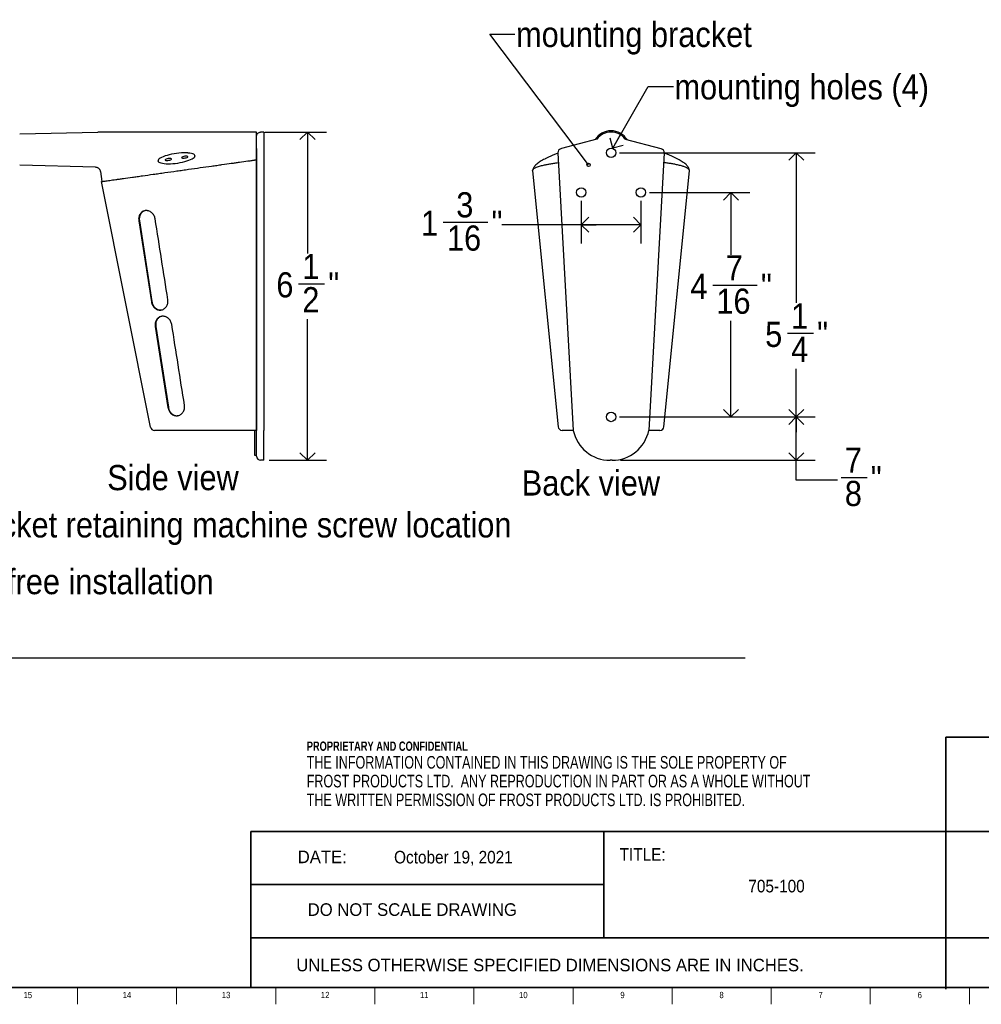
# Model space of a CAD drawing. Header units: inches. Extents: x 0.2 to 47.8, y 0.2 to 35.8.
# Tile 3 of 5: x 18.9 to 38, y 0.2 to 19.7. Entities that reach past the tile are written whole.
import ezdxf

# ---------------------------------------------------------------- set-up
doc = ezdxf.new("R2010")
doc.units = ezdxf.units.IN
doc.header["$MEASUREMENT"] = 0
doc.linetypes.add('SLD-Solid', pattern=[0])
for name, color, linetype in [('DIMS', 5, 'SLD-Solid'), ('NOTES', 1, 'SLD-Solid'), ('TITLE', 8, 'SLD-Solid')]:
    doc.layers.add(name, color=color, linetype=linetype)
doc.styles.add('SLDTEXTSTYLE0', font='GOTHIC.TTF', dxfattribs={"width": 0.913})
doc.styles.add('SLDTEXTSTYLE1', font='ARIAL.TTF', dxfattribs={"width": 0.948})
doc.styles.add('SLDTEXTSTYLE2', font='ARIALNB.TTF', dxfattribs={"width": 0.87})
doc.styles.add('SLDTEXTSTYLE3', font='ARIALN.TTF', dxfattribs={"width": 0.87})
doc.styles.get("Standard").update_dxf_attribs({"font": 'GOTHIC.TTF'})
doc.dimstyles.new('SLDDIMSTYLE0', dxfattribs={"dimtxt": 0.5, "dimasz": 0.3, "dimexe": 0, "dimexo": 0.0625, "dimgap": 0.125, "dimtad": 0, "dimtih": 1, "dimtoh": 1, "dimdec": 6, "dimrnd": 1e-09, "dimzin": 12, "dimdsep": 46, "dimlunit": 5, "dimtxsty": 'SLDTEXTSTYLE0', "dimblk1": 'OPEN90', "dimblk2": 'OPEN90', "dimsah": 1, "dimcen": 0.09, "dimadec": 0, "dimazin": 3, "dimtfac": 1, "dimtdec": 4, "dimtofl": 0, "dimtmove": 0, "dimatfit": 3, "dimldrblk": 'OPEN90', "dimfxl": 1, "dimfrac": 2, "dimtolj": 1, "dimtzin": 12, "dimarcsym": 0})
doc.dimstyles.new('SLDDIMSTYLE2', dxfattribs={"dimtxt": 0.18, "dimasz": 0.066667, "dimexe": 0, "dimexo": 0.0625, "dimgap": 0, "dimtad": 0, "dimtih": 1, "dimtoh": 1, "dimdec": 0, "dimrnd": 1e-09, "dimzin": 0, "dimdsep": 46, "dimlunit": 5, "dimtxsty": 'STANDARD', "dimblk1": 'ORIGIN', "dimblk2": 'ORIGIN', "dimsah": 1, "dimcen": 0.09, "dimadec": 0, "dimazin": 0, "dimtfac": 0.2, "dimtdec": 0, "dimtofl": 0, "dimtmove": 0, "dimatfit": 3, "dimldrblk": 'ORIGIN', "dimfxl": 1, "dimfrac": 2, "dimtolj": 1, "dimtzin": 0, "dimarcsym": 0})
doc.dimstyles.new('SLDDIMSTYLE3', dxfattribs={"dimtxt": 0.18, "dimasz": 0.3, "dimexe": 0, "dimexo": 0.0625, "dimgap": 0, "dimtad": 0, "dimtih": 1, "dimtoh": 1, "dimdec": 0, "dimrnd": 1e-09, "dimzin": 0, "dimdsep": 46, "dimlunit": 5, "dimtxsty": 'STANDARD', "dimblk1": 'OPEN90', "dimblk2": 'OPEN90', "dimsah": 1, "dimcen": 0.09, "dimadec": 0, "dimazin": 0, "dimtfac": 0.3, "dimtdec": 0, "dimtofl": 0, "dimtmove": 0, "dimatfit": 3, "dimldrblk": 'OPEN90', "dimfxl": 1, "dimfrac": 2, "dimtolj": 1, "dimtzin": 0, "dimarcsym": 0})

# ---------------------------------------------------------------- blocks, each defined once
blk = doc.blocks.new('SW_NOTE_0_2')
at = {"layer": 'NOTES', "color": 0, "attachment_point": 1}
for s, insert, char_height, style in [('PROPRIETARY AND CONFIDENTIAL', (0, 0.238), 0.18473, 'SLDTEXTSTYLE2'), ('THE INFORMATION CONTAINED IN THIS DRAWING IS THE SOLE PROPERTY OF ', (0, -0.05), 0.25, 'SLDTEXTSTYLE3'), ('FROST PRODUCTS LTD.  ANY REPRODUCTION IN PART OR AS A WHOLE WITHOUT ', (0, -0.423), 0.25, 'SLDTEXTSTYLE3'), ('THE WRITTEN PERMISSION OF FROST PRODUCTS LTD. IS PROHIBITED.', (0, -0.796), 0.25, 'SLDTEXTSTYLE3')]:
    blk.add_mtext(s, dxfattribs=dict(at, insert=insert, char_height=char_height, style=style))
blk = doc.blocks.new('_Open90')
at = {"color": 0, "linetype": 'ByBlock', "lineweight": -2}
for p, q in [((0, 0), (-1, 0)), ((-0.5, 0.5), (0, 0)), ((0, 0), (-0.5, -0.5))]:
    blk.add_line(p, q, dxfattribs=at)
blk = doc.blocks.new('_D_2')
at = {"layer": 'DIMS'}
for p, q in [((23.782, 17.494), (25.006, 17.494)), ((24.631, 17.494), (24.631, 15.082)), ((24.455, 14.479), (24.971, 14.479)), ((24.631, 10.973), (24.631, 13.774)), ((23.867, 10.973), (25.006, 10.973))]:
    blk.add_line(p, q, dxfattribs=at)
at = {"layer": 'DIMS', "xscale": 0.3, "yscale": 0.3}
for p, rotation in [((24.631, 17.494), 90), ((24.631, 10.973), 270)]:
    blk.add_blockref('_Open90', p, dxfattribs=dict(at, rotation=rotation))
at = {"layer": 'DIMS', "char_height": 0.5, "attachment_point": 1, "style": 'SLDTEXTSTYLE0'}
for s, insert in [('1', (24.528, 15.074)), ('6', (24.012, 14.709)), ('"', (25.044, 14.709)), ('2', (24.528, 14.413))]:
    blk.add_mtext(s, dxfattribs=dict(at, insert=insert))
blk = doc.blocks.new('_D_3')
at = {"layer": 'DIMS'}
for p, q in [((30.828, 17.084), (34.717, 17.084)), ((34.342, 17.084), (34.342, 14.098)), ((34.166, 13.496), (34.682, 13.496)), ((34.342, 11.834), (34.342, 12.791)), ((30.828, 11.834), (34.717, 11.834))]:
    blk.add_line(p, q, dxfattribs=at)
at = {"layer": 'DIMS', "xscale": 0.3, "yscale": 0.3}
for p, rotation in [((34.342, 17.084, 2.9), 90), ((34.342, 11.834, 2.9), 270)]:
    blk.add_blockref('_Open90', p, dxfattribs=dict(at, rotation=rotation))
at = {"layer": 'DIMS', "char_height": 0.5, "attachment_point": 1, "style": 'SLDTEXTSTYLE0'}
for s, insert in [('1', (34.239, 14.09)), ('5', (33.723, 13.725)), ('"', (34.755, 13.725)), ('4', (34.239, 13.429))]:
    blk.add_mtext(s, dxfattribs=dict(at, insert=insert))
blk = doc.blocks.new('_D_4')
at = {"layer": 'DIMS'}
for p, q in [((31.422, 16.294), (33.417, 16.294)), ((33.042, 16.294), (33.042, 15.053)), ((32.681, 14.45), (33.566, 14.45)), ((33.042, 11.834), (33.042, 13.745)), ((30.828, 11.834), (33.417, 11.834))]:
    blk.add_line(p, q, dxfattribs=at)
at = {"layer": 'DIMS', "xscale": 0.3, "yscale": 0.3}
for p, rotation in [((33.042, 16.294, 2.9), 90), ((33.042, 11.834, 2.9), 270)]:
    blk.add_blockref('_Open90', p, dxfattribs=dict(at, rotation=rotation))
at = {"layer": 'DIMS', "char_height": 0.5, "attachment_point": 1, "style": 'SLDTEXTSTYLE0'}
for s, insert in [('7', (32.939, 15.045)), ('4', (32.238, 14.68)), ('"', (33.639, 14.68)), ('16', (32.754, 14.384))]:
    blk.add_mtext(s, dxfattribs=dict(at, insert=insert))
blk = doc.blocks.new('_D_5')
at = {"layer": 'DIMS'}
for p, q in [((30.068, 16.128), (30.068, 15.278)), ((31.255, 16.128), (31.255, 15.278)), ((27.328, 15.705), (28.214, 15.705)), ((30.068, 15.653), (28.493, 15.653)), ((31.255, 15.653), (30.068, 15.653))]:
    blk.add_line(p, q, dxfattribs=at)
at = {"layer": 'DIMS', "xscale": 0.3, "yscale": 0.3, "rotation": 180}
blk.add_blockref('_Open90', (30.068, 15.653, 2.9), dxfattribs=at)
at = {"layer": 'DIMS', "xscale": 0.3, "yscale": 0.3}
blk.add_blockref('_Open90', (31.255, 15.653, 2.9), dxfattribs=at)
at = {"layer": 'DIMS', "char_height": 0.5, "attachment_point": 1, "style": 'SLDTEXTSTYLE0'}
for s, insert in [('3', (27.586, 16.299)), ('1', (26.886, 15.934)), ('"', (28.287, 15.934)), ('16', (27.402, 15.638))]:
    blk.add_mtext(s, dxfattribs=dict(at, insert=insert))
blk = doc.blocks.new('_D_6')
at = {"layer": 'DIMS'}
for p, q in [((30.828, 11.834), (34.717, 11.834)), ((34.342, 10.973), (34.342, 11.834)), ((30.848, 10.973), (34.717, 10.973)), ((34.342, 10.579), (34.342, 10.973)), ((35.159, 10.579), (34.342, 10.579)), ((35.232, 10.63), (35.748, 10.63))]:
    blk.add_line(p, q, dxfattribs=at)
at = {"layer": 'DIMS', "xscale": 0.3, "yscale": 0.3}
for p, rotation in [((34.342, 11.834, 2.9), 90), ((34.342, 10.973, 2.9), 270)]:
    blk.add_blockref('_Open90', p, dxfattribs=dict(at, rotation=rotation))
at = {"layer": 'DIMS', "char_height": 0.5, "attachment_point": 1, "style": 'SLDTEXTSTYLE0'}
for s, insert in [('7', (35.305, 11.225)), ('"', (35.821, 10.86)), ('8', (35.305, 10.564))]:
    blk.add_mtext(s, dxfattribs=dict(at, insert=insert))
blk = doc.blocks.new('_Origin')
at = {"color": 0, "linetype": 'ByBlock', "lineweight": -2}
blk.add_line((0, 0), (-1, 0), dxfattribs=at)
blk.add_circle((0, 0), 0.5, dxfattribs=at)

msp = doc.modelspace()

# ---------------------------------------------------------------- linework, layer by layer
at = {"color": 7, "linetype": 'SLD-Solid', "lineweight": 25}
for p, q in [((18.9137394, 17.4556283), (20.464989, 17.4944095)), ((23.614989, 17.4944095), (20.464989, 17.4944095)), ((23.614989, 17.3530428), (23.614989, 17.4944095)), ((23.619989, 17.283424), (23.619989, 17.4144095)), ((23.764989, 17.4944095), (23.699989, 17.4944095)), ((23.764989, 17.4944095), (23.764989, 17.3530428)), ((23.614989, 17.1661409), (23.614989, 17.3530428)), ((23.619989, 17.0890936), (23.619989, 17.283424)), ((23.764989, 17.3530428), (23.764989, 17.1661409)), ((30.3802548, 17.3530428), (29.6758727, 17.1661409)), ((30.9427059, 17.3530428), (31.647088, 17.1661409)), ((22.3965216, 17.0151915), (22.3953203, 17.0237392)), ((23.614989, 17.1661409), (23.614989, 16.9786495)), ((23.619989, 17.0594842), (23.614989, 17.0594842)), ((23.619989, 11.5785636), (23.619989, 17.0855668)), ((23.764989, 17.1661409), (23.764989, 17.1623093)), ((23.764989, 17.1623093), (23.764989, 17.0811347)), ((23.764989, 17.0811347), (23.764989, 11.5680726)), ((29.6055785, 17.0811347), (29.9114803, 11.5680726)), ((29.6758727, 17.1661409), (29.6628594, 17.1623093)), ((31.7173822, 17.0811347), (31.4114803, 11.5680726)), ((31.647088, 17.1661409), (31.6601013, 17.1623093)), ((20.4229377, 16.7954609), (18.9137394, 16.8331909)), ((21.6625219, 16.9207511), (21.6637232, 16.9122034)), ((23.614989, 16.9786495), (23.609989, 16.9786495)), ((23.609989, 16.9786495), (23.609989, 16.9423243)), ((23.614989, 16.9423699), (23.609989, 16.9423699)), ((23.614989, 16.9786495), (23.614989, 16.9423699)), ((23.614989, 16.9423699), (23.614989, 11.5680726)), ((23.619989, 16.8354334), (23.614989, 16.8354334)), ((20.5194655, 16.7094094), (20.54722, 16.5119258)), ((29.1033026, 16.7240354), (29.6098191, 11.6399522)), ((31.7131493, 11.6400304), (32.2196582, 16.724036)), ((21.5131635, 11.6324395), (20.5410697, 16.5110615)), ((21.2794549, 15.7291644), (21.5302271, 14.1238245)), ((21.2920769, 15.7309919), (21.5410745, 14.1253951)), ((21.6073906, 13.6298742), (21.8581848, 12.0245376)), ((21.6176932, 13.6313659), (21.8667209, 12.0257735)), ((23.3453434, 11.5680726), (23.2535108, 11.5680726)), ((23.568043, 11.5680726), (23.3453434, 11.5680726)), ((23.6099901, 11.5680726), (23.568043, 11.5680726)), ((23.584989, 11.0680726), (23.584989, 11.5680726)), ((23.614989, 11.5680726), (23.609989, 11.5680726)), ((23.619989, 11.6791495), (23.614989, 11.6791495)), ((23.614989, 11.0680726), (23.614989, 11.5680726)), ((23.619989, 11.052815), (23.619989, 11.5785636)), ((23.764989, 10.972815), (23.764989, 11.5680726)), ((23.619989, 11.3370001), (23.614989, 11.3370001)), ((23.619989, 11.2037213), (23.614989, 11.2037213)), ((23.614989, 11.0680726), (23.584989, 11.0680726)), ((23.764989, 10.972815), (23.699989, 10.972815)), ((30.6814743, 10.972815), (30.6414864, 10.972815))]:
    msp.add_line(p, q, dxfattribs=at)
at = {"color": 7, "linetype": 'SLD-Solid', "lineweight": 25, "flags": 128}
for points in [[(22.0289211, 17.0692772), (21.9798545, 17.061986), (21.9316634, 17.0530934), (21.8852079, 17.042758), (21.841317, 17.0311643), (21.8007739, 17.0185193), (21.7643021, 17.0050484), (21.7325524, 16.9909922), (21.7060914, 16.9766014), (21.6853913, 16.9621329), (21.6708215, 16.9478449), (21.662642, 16.9339923), (21.6609988, 16.9208223), (21.6659212, 16.9085699), (21.6773213, 16.8974538), (21.6949957, 16.8876724), (21.718629, 16.8794002), (21.7477995, 16.8727848), (21.7819866, 16.8679443), (21.8205802, 16.864965), (21.8628917, 16.8639002), (21.908166, 16.8647687), (21.9555952, 16.8675552), (22.0043329, 16.8722099), (22.0535094, 16.8786497), (22.102247, 16.8867597), (22.1496762, 16.8963952), (22.1949505, 16.9073843), (22.237262, 16.9195308), (22.2758557, 16.932618), (22.3100428, 16.9464123), (22.3392133, 16.9606677), (22.3628466, 16.9751296), (22.380521, 16.98954), (22.3919211, 17.0036419), (22.3968434, 17.0171834), (22.3952002, 17.029923), (22.3870207, 17.0416334), (22.3724509, 17.0521055), (22.3517508, 17.0611525), (22.3252899, 17.068613), (22.2935402, 17.0743538), (22.2570683, 17.0782724), (22.2165252, 17.080299), (22.1726343, 17.0803974), (22.1261788, 17.0785658), (22.0779878, 17.0748369), (22.0289211, 17.0692772)], [(22.0289211, 17.0688854), (21.9800526, 17.0616236), (21.9320561, 17.0527669), (21.8857882, 17.0424733), (21.8420745, 17.0309264), (21.8016951, 17.0183324), (21.7653705, 17.004916), (21.733749, 16.9909165), (21.7073949, 16.9765838), (21.6867784, 16.9621738), (21.6722674, 16.9479434), (21.664121, 16.9341467), (21.6624844, 16.9210299), (21.6673868, 16.908827), (21.6787409, 16.8977558), (21.6963439, 16.8880139), (21.7198818, 16.8797751), (21.7489345, 16.8731864), (21.7829836, 16.8683654), (21.8214214, 16.8653982), (21.8635621, 16.8643376), (21.9086536, 16.8652027), (21.9558913, 16.8679779), (22.0044322, 16.8726138), (22.0534101, 16.8790276), (22.101951, 16.8871049), (22.1491886, 16.8967015), (22.1942801, 16.9076462), (22.2364208, 16.9197436), (22.2748586, 16.932778), (22.3089077, 16.9465166), (22.3379604, 16.9607144), (22.3614983, 16.9751179), (22.3791013, 16.9894702), (22.3904554, 17.0035151), (22.3953579, 17.017002), (22.3937213, 17.0296901), (22.3855748, 17.0413532), (22.3710639, 17.0517831), (22.3504474, 17.0607936), (22.3240932, 17.0682239), (22.2924717, 17.0739415), (22.2561472, 17.0778443), (22.2157677, 17.0798627), (22.172054, 17.0799607), (22.1257861, 17.0781365), (22.0777897, 17.0744226), (22.0289211, 17.0688854)], [(21.8655269, 16.9662589), (21.844613, 16.9626003), (21.8259655, 16.9574984), (21.811605, 16.9515061), (21.8030878, 16.9452727), (21.8013369, 16.9394737), (21.8065419, 16.9347376), (21.8181389, 16.9315776), (21.8348711, 16.930336), (21.8549254, 16.9311475), (21.8761284, 16.9339241), (21.8961827, 16.9383649), (21.9129149, 16.9439888), (21.9245118, 16.9501861), (21.9297169, 16.9562855), (21.927966, 16.9616259), (21.9194488, 16.9656286), (21.9050883, 16.9678598), (21.8864408, 16.9680778), (21.8655269, 16.9662589)], [(22.1923154, 17.0121861), (22.1714015, 17.0085274), (22.1527539, 17.0034255), (22.1383935, 16.9974332), (22.1298763, 16.9911998), (22.1281254, 16.9854009), (22.1333304, 16.9806647), (22.1449274, 16.9775047), (22.1616596, 16.9762631), (22.1817138, 16.9770746), (22.2029169, 16.9798512), (22.2229711, 16.9842921), (22.2397033, 16.9899159), (22.2513003, 16.9961133), (22.2565054, 17.0022126), (22.2547544, 17.007553), (22.2462372, 17.0115557), (22.2318768, 17.0137869), (22.2132292, 17.0140049), (22.1923154, 17.0121861)]]:
    msp.add_lwpolyline(points, dxfattribs=at)
at = {"color": 7, "linetype": 'SLD-Solid', "lineweight": 25}
for centre in [(30.6614803, 17.0837192), (30.0679803, 16.2944095), (31.2549803, 16.2944095), (30.6614803, 11.8337192)]:
    msp.add_circle(centre, 0.0935, dxfattribs=at)
for centre, radius, start, end in [((30.6612747, 17.1444096), 0.375, 89.96857786, 147.97919167), ((30.6612747, 17.1444096), 0.35, 89.96633342, 143.40928068), ((30.661686, 17.1444096), 0.375, 32.02080833, 90.03142214), ((30.661686, 17.1444096), 0.35, 36.59071932, 90.03366658), ((29.6854556, 17.0855668), 0.08, 106.40668054, 183.17589934), ((31.637505, 17.0855668), 0.08, 356.82410066, 73.59331946), ((21.5916212, 11.6480726), 0.08, 191.26892784, 270), ((29.6894094, 11.6480725), 0.0799998, 185.92027768, 270.00436521), ((30.6414864, 11.7180726), 0.7452576, 191.61139225, 270), ((30.6814743, 11.7180726), 0.7452576, 270, 348.38860775), ((31.6335513, 11.6480725), 0.0799998, 269.99563502, 354.19393057), ((23.699989, 11.052815), 0.08, 180, 270)]:
    msp.add_arc(centre, radius, start, end, dxfattribs=at)
for points, knots in [([(23.619989, 17.4144095), (23.619989, 17.4196917), (23.620507, 17.4248856), (23.6225366, 17.4351043), (23.6240729, 17.4401819), (23.628084, 17.4498657), (23.6305386, 17.4544588), (23.6363376, 17.4631517), (23.6397132, 17.4672682), (23.6507742, 17.4783371), (23.6596906, 17.4842988), (23.678927, 17.4922867), (23.6894246, 17.4944095), (23.699989, 17.4944095)], [0, 0, 0, 0, 0.125, 0.125, 0.25, 0.25, 0.375, 0.375, 0.5, 0.5, 0.75, 0.75, 1, 1, 1, 1]), ([(29.608098, 17.0769999), (29.5958443, 17.0721109), (29.5608058, 17.0581312), (29.5074418, 17.0355659), (29.4478916, 17.0093384), (29.3928767, 16.9836663), (29.3420556, 16.9584237), (29.2956932, 16.93362), (29.2538758, 16.9091388), (29.2162397, 16.8846151), (29.1824292, 16.8587048), (29.158751, 16.8378254), (29.1470426, 16.8228409), (29.1442572, 16.8192761)], [0, 0, 0, 0, 0.0527167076, 0.1507390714, 0.2481656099, 0.3459549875, 0.4444995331, 0.5441241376, 0.6444840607, 0.7461312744, 0.8518252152, 0.9647496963, 1, 1, 1, 1]), ([(32.1786929, 16.8193831), (32.1756591, 16.8231947), (32.1657024, 16.8357039), (32.1444344, 16.855288), (32.1142836, 16.8792239), (32.0771967, 16.9041012), (32.0355727, 16.928963), (31.9886028, 16.9544315), (31.9375373, 16.9800639), (31.8825638, 17.0059308), (31.8232998, 17.0322187), (31.7675284, 17.0558948), (31.7298912, 17.071008), (31.7148789, 17.0770362)], [0, 0, 0, 0, 0.0380776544, 0.1249689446, 0.2326425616, 0.3323488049, 0.4373611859, 0.5399585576, 0.6402950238, 0.7391198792, 0.836869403, 0.9349319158, 1, 1, 1, 1]), ([(20.5410697, 16.5110615), (20.5410697, 16.5110615), (20.5471033, 16.5119094), (20.5710089, 16.5152691), (20.5888766, 16.5177803), (20.6248579, 16.5228371), (20.6384252, 16.5247439), (20.6681718, 16.5289245), (20.6843964, 16.5312047), (20.7370357, 16.5386027), (20.7773919, 16.5442744), (20.8344728, 16.5522966), (20.8462226, 16.5539479), (20.8703988, 16.5573456), (20.8828525, 16.5590959), (20.9209611, 16.5644517), (20.947397, 16.568167), (21.0297152, 16.5797361), (21.0885892, 16.5880103), (21.1829226, 16.601268), (21.2153754, 16.6058289), (21.265615, 16.6128897), (21.2826305, 16.615281), (21.3168839, 16.620095), (21.3341584, 16.6225228), (21.4212602, 16.6347642), (21.4932642, 16.6448837), (21.6047303, 16.6605492), (21.6424647, 16.6658524), (21.719116, 16.6766251), (21.7582007, 16.6821181), (21.875469, 16.698599), (21.9539513, 16.709629), (22.072109, 16.726235), (22.1115672, 16.7317805), (22.1906319, 16.7428923), (22.2303148, 16.7484694), (22.3491046, 16.7651642), (22.4265018, 16.7760417), (22.5778271, 16.797309), (22.6517559, 16.8076991), (22.7419404, 16.8203737), (22.7599023, 16.822898), (22.7953305, 16.8278772), (22.8128142, 16.8303343), (22.8645863, 16.8376104), (22.8981966, 16.842334), (22.9963717, 16.8561317), (23.0582974, 16.8648347), (23.1458288, 16.8771365), (23.1741852, 16.8811217), (23.228525, 16.8887587), (23.2545378, 16.8924145), (23.2793908, 16.8959074)], [0, 0, 0, 0, 0.0625, 0.0625, 0.125, 0.125, 0.15625, 0.15625, 0.1875, 0.1875, 0.25, 0.25, 0.265625, 0.265625, 0.28125, 0.28125, 0.3125, 0.3125, 0.375, 0.375, 0.40625, 0.40625, 0.421875, 0.421875, 0.4375, 0.4375, 0.5, 0.5, 0.53125, 0.53125, 0.5625, 0.5625, 0.625, 0.625, 0.65625, 0.65625, 0.6875, 0.6875, 0.75, 0.75, 0.8125, 0.8125, 0.828125, 0.828125, 0.84375, 0.84375, 0.875, 0.875, 0.9375, 0.9375, 0.96875, 0.96875, 1, 1, 1, 1]), ([(23.2793908, 16.8959074), (23.3356213, 16.9038101), (23.4199671, 16.9156641), (23.5113417, 16.928506), (23.5500002, 16.9339391), (23.5605434, 16.9354208), (23.5675722, 16.9364086), (23.5710847, 16.9369023), (23.5781653, 16.9378974), (23.5817815, 16.9384056), (23.5886562, 16.9393718), (23.5919496, 16.9398347), (23.5982161, 16.9407154), (23.6010414, 16.9411124), (23.6060703, 16.9418192), (23.6082491, 16.9421254), (23.609989, 16.9423699)], [0, 0, 0, 0, 0.5, 0.75, 0.8125, 0.84375, 0.84375, 0.875, 0.875, 0.90625, 0.90625, 0.9375, 0.9375, 0.96875, 0.96875, 1, 1, 1, 1]), ([(29.1041812, 16.7241214), (29.1038939, 16.7281431), (29.1032131, 16.737676), (29.1122715, 16.7520741), (29.1287818, 16.7672145), (29.1519286, 16.7815196), (29.1819207, 16.7955252), (29.2185175, 16.8091492), (29.2692749, 16.8247349), (29.3323186, 16.8403685), (29.4084078, 16.8558237), (29.4839585, 16.8687154), (29.5526416, 16.879207), (29.5990452, 16.8847614), (29.6163596, 16.8868339)], [0, 0, 0, 0, 0.0658155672, 0.1560035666, 0.2361978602, 0.3163917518, 0.3958277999, 0.4752640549, 0.5543074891, 0.675757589, 0.7681968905, 0.860636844, 0.9479997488, 1, 1, 1, 1]), ([(32.2187842, 16.7241218), (32.2191096, 16.7277353), (32.219968, 16.7372673), (32.2089564, 16.7553045), (32.1803063, 16.7778253), (32.1289462, 16.8011379), (32.0622293, 16.8226606), (31.9881122, 16.8409766), (31.9111546, 16.8564518), (31.8361627, 16.8691463), (31.7698772, 16.8792613), (31.723917, 16.8847616), (31.7066011, 16.8868339)], [0, 0, 0, 0, 0.0591459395, 0.156023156, 0.2958578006, 0.4328475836, 0.5542453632, 0.6789801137, 0.7763760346, 0.8619600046, 0.9479922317, 1, 1, 1, 1]), ([(20.5194655, 16.7094094), (20.5181621, 16.718684), (20.5156113, 16.7275614), (20.5099605, 16.7402964), (20.5077543, 16.744456), (20.5028513, 16.752322), (20.5001428, 16.7560613), (20.4912519, 16.7667027), (20.4842266, 16.7730539), (20.4689953, 16.7833954), (20.4605805, 16.7875462), (20.4518095, 16.7904441)], [0, 0, 0, 0, 0.25, 0.25, 0.375, 0.375, 0.5, 0.5, 0.75, 0.75, 1, 1, 1, 1]), ([(29.1441714, 16.8193657), (29.1399076, 16.8140918), (29.1308697, 16.8029129), (29.1197518, 16.7825662), (29.1114395, 16.7623666), (29.1094287, 16.748484), (29.1087061, 16.7434951)], [0, 0, 0, 0, 0.2718131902, 0.5761590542, 0.847686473, 1, 1, 1, 1]), ([(32.2148702, 16.7420528), (32.2148383, 16.7426663), (32.2143582, 16.7519076), (32.2089588, 16.7681305), (32.1996591, 16.790018), (32.1891765, 16.8069609), (32.1815802, 16.8159741), (32.1787591, 16.8193215)], [0, 0, 0, 0, 0.0177400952, 0.2672171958, 0.5315790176, 0.826035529, 1, 1, 1, 1]), ([(21.6050964, 15.7691196), (21.6031599, 15.7814491), (21.6001251, 15.7934347), (21.5919516, 15.8167475), (21.5867378, 15.8281943), (21.5744668, 15.8497099), (21.5674528, 15.8597663), (21.5517003, 15.8784885), (21.5428988, 15.8871719), (21.5243433, 15.9023518), (21.5145089, 15.9089625), (21.4937271, 15.9201725), (21.4829985, 15.9246373), (21.4667451, 15.9295648), (21.4612841, 15.930919), (21.4502775, 15.9330431), (21.4447039, 15.9338135), (21.4281943, 15.9351943), (21.4173959, 15.9349097), (21.3962104, 15.9320044), (21.3857707, 15.9293382), (21.3661513, 15.92188), (21.3568608, 15.9170866), (21.3393008, 15.9053498), (21.3311807, 15.898486), (21.3165228, 15.8831226), (21.3098898, 15.8745263), (21.2982744, 15.8557589), (21.2933888, 15.8457709), (21.2853877, 15.8245888), (21.2822534, 15.813257), (21.2780212, 15.7900439), (21.2768969, 15.7781856), (21.2766386, 15.7539473), (21.2775275, 15.7415027), (21.2794549, 15.7291644)], [0, 0, 0, 0, 0.0625, 0.0625, 0.125, 0.125, 0.1875, 0.1875, 0.25, 0.25, 0.3125, 0.3125, 0.375, 0.375, 0.40625, 0.40625, 0.4375, 0.4375, 0.5, 0.5, 0.5625, 0.5625, 0.625, 0.625, 0.6875, 0.6875, 0.75, 0.75, 0.8125, 0.8125, 0.875, 0.875, 0.9375, 0.9375, 1, 1, 1, 1]), ([(21.4193968, 15.9352836), (21.4193933, 15.9352834), (21.4147797, 15.9350467), (21.4060558, 15.932728), (21.3887936, 15.9279651), (21.3725005, 15.9203735), (21.3573645, 15.9106452), (21.3466172, 15.9021671), (21.3365663, 15.8925852), (21.3272594, 15.8818892), (21.3188312, 15.8701847), (21.3113712, 15.8575949), (21.3048899, 15.8441313), (21.2994211, 15.8297702), (21.2951221, 15.8148471), (21.2920084, 15.799561), (21.2900387, 15.783952), (21.2892544, 15.767836), (21.2896206, 15.7500869), (21.2912036, 15.7377805), (21.2920769, 15.7309919)], [0, 0, 0, 0, 0.0000400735, 0.053302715, 0.1054587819, 0.2114519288, 0.2653945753, 0.3191722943, 0.3733087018, 0.4285673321, 0.4842111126, 0.5392344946, 0.594641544, 0.6512733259, 0.7083360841, 0.762785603, 0.817634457, 0.8737721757, 0.9303680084, 1, 1, 1, 1]), ([(21.5302271, 14.1238245), (21.5321439, 14.1115541), (21.5350299, 14.0995906), (21.5426864, 14.07626), (21.547531, 14.0647692), (21.5588422, 14.0432248), (21.5652901, 14.0331371), (21.5797996, 14.0143237), (21.5878585, 14.0056487), (21.6049485, 13.9904091), (21.6140847, 13.9837195), (21.6334569, 13.9723642), (21.6434368, 13.9678412), (21.6640025, 13.9610149), (21.6747077, 13.9587076), (21.6960878, 13.9565325), (21.7067591, 13.9566313), (21.7280719, 13.9592018), (21.7387618, 13.9617181), (21.7591836, 13.9689701), (21.7690314, 13.9737065), (21.7879494, 13.985462), (21.7968734, 13.9924154), (21.8131609, 14.0080425), (21.8206449, 14.0168232), (21.8339084, 14.036033), (21.839565, 14.0462585), (21.8489415, 14.0679046), (21.8526806, 14.07946), (21.8578611, 14.1029607), (21.8593451, 14.1149337), (21.8600749, 14.139319), (21.8592977, 14.1517361), (21.8573693, 14.1639971)], [0, 0, 0, 0, 0.0625, 0.0625, 0.125, 0.125, 0.1875, 0.1875, 0.25, 0.25, 0.3125, 0.3125, 0.375, 0.375, 0.4375, 0.4375, 0.5, 0.5, 0.5625, 0.5625, 0.625, 0.625, 0.6875, 0.6875, 0.75, 0.75, 0.8125, 0.8125, 0.875, 0.875, 0.9375, 0.9375, 1, 1, 1, 1]), ([(21.5410745, 14.1253951), (21.5457703, 14.1054934), (21.5551603, 14.065696), (21.5885417, 14.0144765), (21.6328673, 13.9772396), (21.6830461, 13.9569316), (21.7169206, 13.9602068), (21.7322416, 13.9616882)], [0, 0, 0, 0, 0.2036560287, 0.40725072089, 0.61308128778, 0.82500101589, 1, 1, 1, 1]), ([(21.9350707, 13.6701246), (21.9331313, 13.6824483), (21.9300789, 13.694422), (21.9218473, 13.7177018), (21.9165932, 13.7291261), (21.9042195, 13.7506026), (21.8971454, 13.7606382), (21.8812603, 13.7793194), (21.8723813, 13.7879877), (21.8536595, 13.8031453), (21.8437379, 13.8097468), (21.8227758, 13.8209437), (21.8119341, 13.8254136), (21.790062, 13.8319819), (21.7788481, 13.8341266), (21.7566221, 13.8359638), (21.7457293, 13.8356731), (21.7243791, 13.8327514), (21.7138615, 13.8300732), (21.6941166, 13.822587), (21.6847798, 13.8177792), (21.6671536, 13.8060168), (21.6590131, 13.7991413), (21.6443356, 13.7837613), (21.6377005, 13.775156), (21.6261031, 13.7563946), (21.62123, 13.7464116), (21.6132553, 13.7252396), (21.6101354, 13.7139127), (21.60593, 13.6907242), (21.6048159, 13.6788756), (21.6045712, 13.6546485), (21.6054638, 13.6422084), (21.6073906, 13.6298742)], [0, 0, 0, 0, 0.0625, 0.0625, 0.125, 0.125, 0.1875, 0.1875, 0.25, 0.25, 0.3125, 0.3125, 0.375, 0.375, 0.4375, 0.4375, 0.5, 0.5, 0.5625, 0.5625, 0.625, 0.625, 0.6875, 0.6875, 0.75, 0.75, 0.8125, 0.8125, 0.875, 0.875, 0.9375, 0.9375, 1, 1, 1, 1]), ([(21.7455035, 13.8337834), (21.7407423, 13.8336707), (21.717537, 13.8331216), (21.6807943, 13.8123159), (21.641643, 13.7727417), (21.6180193, 13.7168593), (21.6132317, 13.6667672), (21.6168217, 13.6382811), (21.6176932, 13.6313659)], [0, 0, 0, 0, 0.0543781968, 0.2650293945, 0.482559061, 0.7063830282, 0.9287229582, 1, 1, 1, 1]), ([(21.8581848, 12.0245376), (21.8600994, 12.0122823), (21.8629767, 12.0003325), (21.870604, 11.9770266), (21.8754279, 11.9655471), (21.8866914, 11.944022), (21.8931124, 11.9339421), (21.9075691, 11.9151403), (21.9156019, 11.906469), (21.9326558, 11.8912284), (21.9417798, 11.8845356), (21.9611587, 11.8731657), (21.9711551, 11.8686331), (21.9917869, 11.8617879), (22.0025435, 11.8594705), (22.0240692, 11.8572817), (22.0348283, 11.8573776), (22.0563471, 11.8599521), (22.0671611, 11.8624766), (22.0878434, 11.8697563), (22.0978285, 11.8745116), (22.117032, 11.8863133), (22.1260996, 11.8932922), (22.142667, 11.9089738), (22.1502927, 11.9177893), (22.1638049, 11.9370434), (22.1695769, 11.9472908), (22.1791594, 11.9689808), (22.1829879, 11.9805564), (22.1883063, 12.00407), (22.1898428, 12.0160479), (22.1906396, 12.0404399), (22.1898766, 12.0528455), (22.1879451, 12.0650892)], [0, 0, 0, 0, 0.0625, 0.0625, 0.125, 0.125, 0.1875, 0.1875, 0.25, 0.25, 0.3125, 0.3125, 0.375, 0.375, 0.4375, 0.4375, 0.5, 0.5, 0.5625, 0.5625, 0.625, 0.625, 0.6875, 0.6875, 0.75, 0.75, 0.8125, 0.8125, 0.875, 0.875, 0.9375, 0.9375, 1, 1, 1, 1]), ([(21.8667209, 12.0257735), (21.8686308, 12.0159417), (21.8725064, 11.9959901), (21.8832489, 11.9675246), (21.8974545, 11.9408505), (21.9149536, 11.9171104), (21.9355908, 11.896532), (21.9588306, 11.8798975), (21.984556, 11.8674909), (22.0118545, 11.860291), (22.0368133, 11.8578577), (22.0521439, 11.8601877), (22.0581769, 11.8611046)], [0, 0, 0, 0, 0.1002612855, 0.2034597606, 0.3037163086, 0.4068142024, 0.5084255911, 0.6128105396, 0.7175624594, 0.8252773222, 0.931242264, 1, 1, 1, 1]), ([(23.2535108, 11.5680726), (23.2195588, 11.5680726), (23.1834914, 11.5680726), (23.1073453, 11.5680726), (23.0672561, 11.5680726), (23.0040051, 11.5680726), (22.9823132, 11.5680726), (22.9385133, 11.5680726), (22.9163605, 11.5680726), (22.8491586, 11.5680726), (22.8033692, 11.5680726), (22.7331979, 11.5680726), (22.7095587, 11.5680726), (22.6617724, 11.5680726), (22.6377575, 11.5680726), (22.566073, 11.5680726), (22.5184673, 11.5680726), (22.4473337, 11.5680726), (22.4236687, 11.5680726), (22.3764336, 11.5680726), (22.3527647, 11.5680726), (22.2827385, 11.5680726), (22.2374375, 11.5680726), (22.1495064, 11.5680726), (22.1068757, 11.5680726), (22.0449835, 11.5680726), (22.0247159, 11.5680726), (21.9855397, 11.5680726), (21.9665428, 11.5680726), (21.9112902, 11.5680726), (21.8767624, 11.5680726), (21.8284732, 11.5680726), (21.8129248, 11.5680726), (21.7832106, 11.5680726), (21.7691411, 11.5680726), (21.7292388, 11.5680726), (21.7057004, 11.5680726), (21.6749983, 11.5680726), (21.665535, 11.5680726), (21.6481891, 11.5680726), (21.6402977, 11.5680726), (21.6194031, 11.5680726), (21.6090172, 11.5680726), (21.5951251, 11.5680726), (21.5916212, 11.5680726), (21.5916212, 11.5680726)], [0, 0, 0, 0, 0.0625, 0.0625, 0.125, 0.125, 0.15625, 0.15625, 0.1875, 0.1875, 0.25, 0.25, 0.28125, 0.28125, 0.3125, 0.3125, 0.375, 0.375, 0.40625, 0.40625, 0.4375, 0.4375, 0.5, 0.5, 0.5625, 0.5625, 0.59375, 0.59375, 0.625, 0.625, 0.6875, 0.6875, 0.71875, 0.71875, 0.75, 0.75, 0.8125, 0.8125, 0.84375, 0.84375, 0.875, 0.875, 0.9375, 0.9375, 1, 1, 1, 1]), ([(29.9114803, 11.5680726), (29.8980346, 11.5680726), (29.8674586, 11.5680726), (29.8259792, 11.5680726), (29.7867831, 11.5680726), (29.75398, 11.5680726), (29.7275312, 11.5680726), (29.7074544, 11.5680726), (29.6949359, 11.5680726), (29.6892841, 11.5680726), (29.6899761, 11.5680726), (29.6901548, 11.5680726)], [0, 0, 0, 0, 0.0960980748, 0.2185306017, 0.3427111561, 0.4640388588, 0.5862297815, 0.7111508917, 0.8370151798, 0.9579029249, 1, 1, 1, 1]), ([(31.632824, 11.5680726), (31.6330075, 11.5680726), (31.6337811, 11.5680726), (31.6281974, 11.5680726), (31.6159071, 11.5680726), (31.5963589, 11.5680726), (31.5699134, 11.5680726), (31.5369019, 11.5680726), (31.4976769, 11.5680726), (31.45633, 11.5680726), (31.4254205, 11.5680726), (31.4114803, 11.5680726)], [0, 0, 0, 0, 0.0386755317, 0.1629793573, 0.2847565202, 0.4074039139, 0.5314070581, 0.6572660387, 0.7787382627, 0.900211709, 1, 1, 1, 1])]:
    msp.add_open_spline(points, degree=3, knots=knots, dxfattribs=at)
for points in [[(20.4229377, 16.7954609), (20.4327865, 16.7952147), (20.4425132, 16.7935155), (20.4518095, 16.7904441)], [(21.8573693, 14.1639971), (21.7732175, 14.6990146), (21.6891332, 15.234058), (21.6050964, 15.7691196)], [(22.1879451, 12.0650892), (22.1035526, 12.600062), (22.0192742, 13.1350788), (21.9350707, 13.6701246)]]:
    msp.add_open_spline(points, degree=3, dxfattribs=at)
at = {"layer": 'DIMS'}
msp.add_line((6.6134437, 7.0498098), (33.3247058, 7.0498098), dxfattribs=at)
at = {"layer": 'TITLE', "lineweight": 35}
for p, q in [((47.4999317, 5.4753604), (37.3105351, 5.4753604)), ((37.3105351, 5.4753604), (37.3105351, 0.4636772)), ((23.5059791, 3.5979637), (23.5059791, 0.5)), ((30.518223, 3.5979637), (23.5059791, 3.5979637)), ((30.518223, 3.5979637), (47.4997616, 3.5979648)), ((30.518223, 1.4876118), (30.518223, 3.5979637)), ((30.518223, 2.5427877), (23.5059791, 2.5427877)), ((30.518223, 1.4876118), (23.5059791, 1.4876118)), ((30.518223, 1.4876118), (47.4999865, 1.4876118)), ((0.5, 0.5), (47.5, 0.5)), ((23.5059791, 0.5), (47.5, 0.5))]:
    msp.add_line(p, q, dxfattribs=at)
at = {"layer": 'TITLE', "linetype": 'SLD-Solid', "lineweight": 18}
for p, q in [((47.5, 0.5), (0.5, 0.5)), ((20.0629921, 0.5), (20.0629921, 0.1653543)), ((22.0314961, 0.5), (22.0314961, 0.1653543)), ((24, 0.4999606), (24, 0.5000394)), ((24, 0.5), (24, 0.1653543)), ((25.9685039, 0.5), (25.9685039, 0.1653543)), ((27.9370079, 0.5), (27.9370079, 0.1653543)), ((29.9055118, 0.5), (29.9055118, 0.1653543)), ((31.8740157, 0.5), (31.8740157, 0.1653543)), ((33.8425197, 0.5), (33.8425197, 0.1653543)), ((35.8110236, 0.5), (35.8110236, 0.1653543)), ((37.7795276, 0.5), (37.7795276, 0.1653543))]:
    msp.add_line(p, q, dxfattribs=at)

# ---------------------------------------------------------------- block references
at = {"layer": 'NOTES'}
msp.add_blockref('SW_NOTE_0_2', (24.6159726, 5.1481527), dxfattribs=at)

# ---------------------------------------------------------------- texts
at = {"layer": 'DIMS', "insert": (7.9070981, 8.8126088), "char_height": 0.5, "attachment_point": 1, "style": 'SLDTEXTSTYLE0'}
msp.add_mtext('[1220] Max. height from floor for barrier free installation', dxfattribs=at)
at = {"layer": 'NOTES'}
for s, insert, char_height, attachment_point, style in [('mounting bracket', (28.7739343, 19.6833251), 0.5, 1, 'SLDTEXTSTYLE0'), ('mounting holes (4)', (31.9210424, 18.6414749), 0.5, 1, 'SLDTEXTSTYLE0'), ('Side view', (20.6526897, 10.8790224), 0.5, 1, 'SLDTEXTSTYLE0'), ('Back view', (28.8873194, 10.7723873), 0.5, 1, 'SLDTEXTSTYLE0'), ('mounting bracket retaining machine screw location', (14.974944, 9.9398631), 0.5, 1, 'SLDTEXTSTYLE0'), ('DATE:', (24.4368251, 3.2193046), 0.25, 1, 'SLDTEXTSTYLE1'), ('October 19, 2021', (27.5299006, 3.2135958), 0.25, 2, 'SLDTEXTSTYLE0'), ('TITLE:', (30.8307373, 3.2682756), 0.25, 1, 'SLDTEXTSTYLE0'), ('705-100', (33.9488769, 2.6388861), 0.25, 2, 'SLDTEXTSTYLE0'), ('DO NOT SCALE DRAWING', (26.713067, 2.1722148), 0.25, 2, 'SLDTEXTSTYLE1'), ('UNLESS OTHERWISE SPECIFIED DIMENSIONS ARE IN INCHES.', (24.4082978, 1.0702903), 0.25, 1, 'SLDTEXTSTYLE1')]:
    msp.add_mtext(s, dxfattribs=dict(at, insert=insert, char_height=char_height, attachment_point=attachment_point, style=style))
at = {"layer": 'TITLE', "char_height": 0.125, "attachment_point": 2, "style": 'SLDTEXTSTYLE0'}
for s, insert in [('15', (19.0762228, 0.4125551)), ('14', (21.0447267, 0.4125551)), ('13', (23.0132307, 0.4125551)), ('12', (24.9817346, 0.4125551)), ('11', (26.9502385, 0.4125551)), ('10', (28.9187425, 0.4125551)), ('9', (30.8885051, 0.4125551)), ('8', (32.857009, 0.4125551)), ('7', (34.825513, 0.4125551)), ('6', (36.7940169, 0.4125551))]:
    msp.add_mtext(s, dxfattribs=dict(at, insert=insert))

# ---------------------------------------------------------------- dimensions: what is measured, and where the dimension line sits
at = {"layer": 'DIMS'}
for base, p1, p2, picture, middle in [((24.63113069, 10.97281504), (23.61498896, 17.49440952), (23.69998896, 10.97281504), '_D_2', (24.63113069, 14.42783155)), ((34.3420228, 11.8337192), (30.6614803, 17.0837192), (30.6614803, 11.8337192), '_D_3', (34.3420228, 13.4444901)), ((33.0416479, 11.8337192), (31.2549803, 16.2944095), (30.6614803, 11.8337192), '_D_4', (33.0416479, 14.3988628)), ((34.3420228, 11.8337192), (30.6814743, 10.972815), (30.6614803, 11.8337192), '_D_6', (34.3420228, 10.5791143))]:
    dim = msp.add_linear_dim(base=base, p1=p1, p2=p2, angle=90, dimstyle='SLDDIMSTYLE0', dxfattribs=at)
    dim.commit()
    dim.dimension.update_dxf_attribs({"geometry": picture, "text_midpoint": middle, "dimtype": 160})
dim = msp.add_linear_dim(base=(30.0679803, 15.6534312), p1=(31.2549803, 16.2944095), p2=(30.0679803, 16.2944095), dimstyle='SLDDIMSTYLE0', dxfattribs=at)
dim.commit()
dim.dimension.update_dxf_attribs({"geometry": '_D_5', "text_midpoint": (27.6895993, 15.6534312), "dimtype": 160})

# ---------------------------------------------------------------- leaders
at = {"layer": 'NOTES'}
for points, dimstyle in [([(30.2156116, 16.8417758), (28.25, 19.4399606), (28.75, 19.4399606)], 'SLDDIMSTYLE2'), ([(30.6958778, 17.1706621), (31.3996063, 18.3966535), (31.8996063, 18.3966535)], 'SLDDIMSTYLE3')]:
    msp.add_leader(points, dimstyle=dimstyle, dxfattribs=at)

doc.saveas('drawing.dxf')
